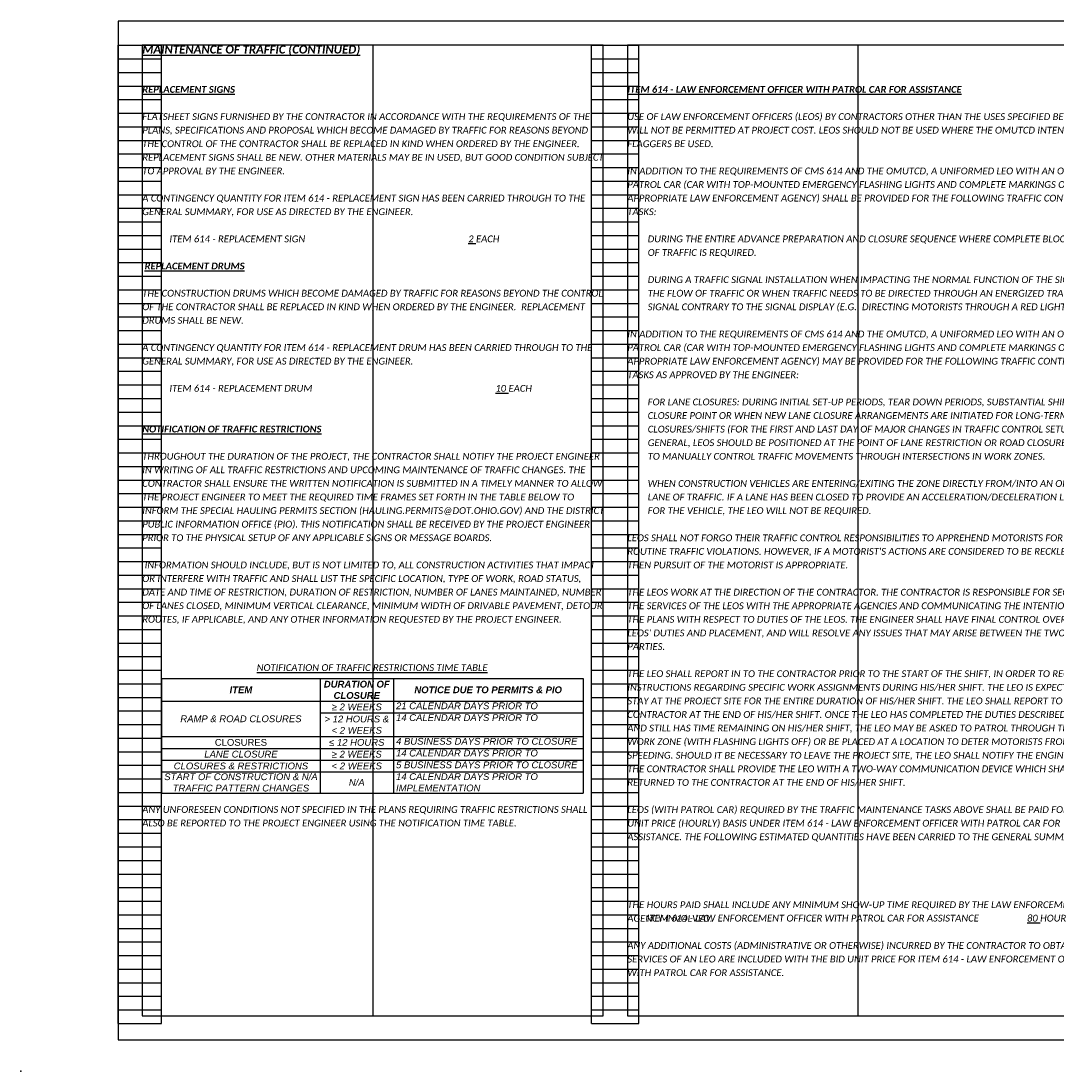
# Model space of a CAD drawing. Header units: feet. Extents: x 264.3 to 363.7, y -0.6 to 38.8.
# Tile 3 of 6: x 297.7 to 319.1, y -0.6 to 21. Entities that reach past the tile are written whole.
import ezdxf

# ---------------------------------------------------------------- set-up
doc = ezdxf.new("R2010")
doc.units = ezdxf.units.FT
doc.header["$MEASUREMENT"] = 0
doc.layers.add('0_Mview', color=8, linetype='Continuous', plot=False)
doc.layers.add('0_VIEW', color=7, linetype='Continuous', plot=False)
doc.layers.add('SH_Text', color=7, linetype='Continuous')
doc.layers.add('TX_P_1', color=7, linetype='Continuous')
doc.styles.add('Label - LeftTop', font='ariali.ttf', dxfattribs={"height": 0.14})
doc.styles.add('P_Slanted_Normal', font='calibrii.ttf', dxfattribs={"height": 0.14})
doc.styles.add('P_Slanted_Subtitle', font='calibrii.ttf', dxfattribs={"height": 0.17})
doc.styles.get("Standard").update_dxf_attribs({"font": 'arial.ttf'})

# ---------------------------------------------------------------- blocks, each defined once
blk = doc.blocks.new('3COL')
at = {"layer": '0_VIEW', "color": 3, "linetype": 'Continuous'}
for p, q in [((2, 0.98), (2, 21.14)), ((2, 21.14), (2.9, 21.14)), ((2.9, 0.98), (2.9, 21.14)), ((11.76, 0.98), (11.76, 21.14)), ((11.76, 21.14), (12.74, 21.14)), ((12.74, 0.98), (12.74, 21.14)), ((2, 20.86), (2.9, 20.86)), ((11.76, 20.86), (12.74, 20.86)), ((2, 20.58), (2.9, 20.58)), ((11.76, 20.58), (12.74, 20.58)), ((2, 20.3), (2.9, 20.3)), ((11.76, 20.3), (12.74, 20.3)), ((2, 20.02), (2.9, 20.02)), ((11.76, 20.02), (12.74, 20.02)), ((2, 19.74), (2.9, 19.74)), ((11.76, 19.74), (12.74, 19.74)), ((2, 19.46), (2.9, 19.46)), ((11.76, 19.46), (12.74, 19.46)), ((2, 19.18), (2.9, 19.18)), ((11.76, 19.18), (12.74, 19.18)), ((2, 18.9), (2.9, 18.9)), ((11.76, 18.9), (12.74, 18.9)), ((2, 18.62), (2.9, 18.62)), ((11.76, 18.62), (12.74, 18.62)), ((2, 18.34), (2.9, 18.34)), ((11.76, 18.34), (12.74, 18.34)), ((2, 18.06), (2.9, 18.06)), ((11.76, 18.06), (12.74, 18.06)), ((2, 17.78), (2.9, 17.78)), ((11.76, 17.78), (12.74, 17.78)), ((2, 17.5), (2.9, 17.5)), ((11.76, 17.5), (12.74, 17.5)), ((2, 17.22), (2.9, 17.22)), ((11.76, 17.22), (12.74, 17.22)), ((2, 16.94), (2.9, 16.94)), ((11.76, 16.94), (12.74, 16.94)), ((2, 16.66), (2.9, 16.66)), ((11.76, 16.66), (12.74, 16.66)), ((2, 16.38), (2.9, 16.38)), ((11.76, 16.38), (12.74, 16.38)), ((2, 16.1), (2.9, 16.1)), ((11.76, 16.1), (12.74, 16.1)), ((2, 15.82), (2.9, 15.82)), ((11.76, 15.82), (12.74, 15.82)), ((2, 15.54), (2.9, 15.54)), ((11.76, 15.54), (12.74, 15.54)), ((2, 15.26), (2.9, 15.26)), ((11.76, 15.26), (12.74, 15.26)), ((2, 14.98), (2.9, 14.98)), ((11.76, 14.98), (12.74, 14.98)), ((2, 14.7), (2.9, 14.7)), ((11.76, 14.7), (12.74, 14.7)), ((2, 14.42), (2.9, 14.42)), ((11.76, 14.42), (12.74, 14.42)), ((2, 14.14), (2.9, 14.14)), ((11.76, 14.14), (12.74, 14.14)), ((2, 13.86), (2.9, 13.86)), ((11.76, 13.86), (12.74, 13.86)), ((2, 13.58), (2.9, 13.58)), ((11.76, 13.58), (12.74, 13.58)), ((2, 13.3), (2.9, 13.3)), ((11.76, 13.3), (12.74, 13.3)), ((2, 13.02), (2.9, 13.02)), ((11.76, 13.02), (12.74, 13.02)), ((2, 12.74), (2.9, 12.74)), ((11.76, 12.74), (12.74, 12.74)), ((2, 12.46), (2.9, 12.46)), ((11.76, 12.46), (12.74, 12.46)), ((2, 12.18), (2.9, 12.18)), ((11.76, 12.18), (12.74, 12.18)), ((2, 11.9), (2.9, 11.9)), ((11.76, 11.9), (12.74, 11.9)), ((2, 11.62), (2.9, 11.62)), ((11.76, 11.62), (12.74, 11.62)), ((2, 11.34), (2.9, 11.34)), ((11.76, 11.34), (12.74, 11.34)), ((2, 11.06), (2.9, 11.06)), ((11.76, 11.06), (12.74, 11.06)), ((2, 10.78), (2.9, 10.78)), ((11.76, 10.78), (12.74, 10.78)), ((2, 10.5), (2.9, 10.5)), ((11.76, 10.5), (12.74, 10.5)), ((2, 10.22), (2.9, 10.22)), ((11.76, 10.22), (12.74, 10.22)), ((2, 9.94), (2.9, 9.94)), ((11.76, 9.94), (12.74, 9.94)), ((2, 9.66), (2.9, 9.66)), ((11.76, 9.66), (12.74, 9.66)), ((2, 9.38), (2.9, 9.38)), ((11.76, 9.38), (12.74, 9.38)), ((2, 9.1), (2.9, 9.1)), ((11.76, 9.1), (12.74, 9.1)), ((2, 8.82), (2.9, 8.82)), ((11.76, 8.82), (12.74, 8.82)), ((2, 8.54), (2.9, 8.54)), ((11.76, 8.54), (12.74, 8.54)), ((2, 8.26), (2.9, 8.26)), ((11.76, 8.26), (12.74, 8.26)), ((2, 7.98), (2.9, 7.98)), ((11.76, 7.98), (12.74, 7.98)), ((2, 7.7), (2.9, 7.7)), ((11.76, 7.7), (12.74, 7.7)), ((2, 7.42), (2.9, 7.42)), ((11.76, 7.42), (12.74, 7.42)), ((2, 7.14), (2.9, 7.14)), ((11.76, 7.14), (12.74, 7.14)), ((2, 6.86), (2.9, 6.86)), ((11.76, 6.86), (12.74, 6.86)), ((2, 6.58), (2.9, 6.58)), ((11.76, 6.58), (12.74, 6.58)), ((2, 6.3), (2.9, 6.3)), ((11.76, 6.3), (12.74, 6.3)), ((2, 6.02), (2.9, 6.02)), ((11.76, 6.02), (12.74, 6.02)), ((2, 5.74), (2.9, 5.74)), ((11.76, 5.74), (12.74, 5.74)), ((2, 5.46), (2.9, 5.46)), ((11.76, 5.46), (12.74, 5.46)), ((2, 5.18), (2.9, 5.18)), ((11.76, 5.18), (12.74, 5.18)), ((2, 4.9), (2.9, 4.9)), ((11.76, 4.9), (12.74, 4.9)), ((2, 4.62), (2.9, 4.62)), ((11.76, 4.62), (12.74, 4.62)), ((2, 4.34), (2.9, 4.34)), ((11.76, 4.34), (12.74, 4.34)), ((2, 4.06), (2.9, 4.06)), ((11.76, 4.06), (12.74, 4.06)), ((2, 3.78), (2.9, 3.78)), ((11.76, 3.78), (12.74, 3.78)), ((2, 3.5), (2.9, 3.5)), ((11.76, 3.5), (12.74, 3.5)), ((2, 3.22), (2.9, 3.22)), ((11.76, 3.22), (12.74, 3.22)), ((2, 2.94), (2.9, 2.94)), ((11.76, 2.94), (12.74, 2.94)), ((2, 2.66), (2.9, 2.66)), ((11.76, 2.66), (12.74, 2.66)), ((2, 2.38), (2.9, 2.38)), ((11.76, 2.38), (12.74, 2.38)), ((2, 2.1), (2.9, 2.1)), ((11.76, 2.1), (12.74, 2.1)), ((2, 1.82), (2.9, 1.82)), ((11.76, 1.82), (12.74, 1.82)), ((2, 1.54), (2.9, 1.54)), ((11.76, 1.54), (12.74, 1.54)), ((2, 1.26), (2.9, 1.26)), ((11.76, 1.26), (12.74, 1.26)), ((2, 0.98), (2.9, 0.98)), ((11.76, 0.98), (12.74, 0.98))]:
    blk.add_line(p, q, dxfattribs=at)
at = {"layer": '0_VIEW', "color": 3}
blk.add_lwpolyline([(2, 0.64), (32.5, 0.64), (32.5, 21.64), (2, 21.64)], close=True, dxfattribs=at)
at = {"layer": '0_VIEW', "color": 3, "linetype": 'Continuous'}
blk.add_point((0, 0), dxfattribs=at)
blk = doc.blocks.new('*T2043')
at = {"layer": 'SH_Text', "transparency": 16777216}
for p, q in [((0, 0), (8.687, 0)), ((0, 0), (0, -2.358)), ((3.268, 0), (3.268, -2.358)), ((4.776, 0), (4.776, -2.358)), ((8.687, 0), (8.687, -2.358)), ((0, -0.462), (8.687, -0.462)), ((3.268, -0.705), (8.687, -0.705)), ((0, -1.193), (8.687, -1.193)), ((0, -1.436), (8.687, -1.436)), ((0, -1.678), (8.687, -1.678)), ((0, -1.921), (8.687, -1.921)), ((0, -2.358), (8.687, -2.358))]:
    blk.add_line(p, q, dxfattribs=at)
at = {"layer": 'SH_Text', "color": 0, "transparency": 16777216, "char_height": 0.14, "style": 'Label - LeftTop'}
for s, insert, width, attachment_point in [('{\\fArial|b1|i1|c0|p39;ITEM}', (1.634, -0.231), 3.1564, 5), ('{\\fArial|b1|i1|c0|p39;DURATION OF CLOSURE}', (4.022, -0.231), 1.3957, 5), ('{\\fArial|b1|i1|c0|p39;NOTICE DUE TO PERMITS & PIO}', (6.731, -0.231), 3.79866, 5), ('≥ 2 WEEKS', (4.022, -0.583), 1.3957, 5), ('21 CALENDAR DAYS PRIOR TO', (4.832, -0.49), 3.79866, 1), ('RAMP & ROAD CLOSURES', (1.634, -0.828), 3.1564, 5), ('> 12 HOURS & < 2 WEEKS', (4.022, -0.949), 1.3957, 5), ('14 CALENDAR DAYS PRIOR TO', (4.832, -0.733), 3.79866, 1), ('≤ 12 HOURS', (4.022, -1.314), 1.3957, 5), ('4 BUSINESS DAYS PRIOR TO CLOSURE', (4.832, -1.221), 3.79866, 1), ('LANE CLOSURE', (1.634, -1.557), 3.1564, 5), ('≥ 2 WEEKS', (4.022, -1.557), 1.3957, 5), ('14 CALENDAR DAYS PRIOR TO', (4.832, -1.464), 3.79866, 1), ('CLOSURES & RESTRICTIONS', (1.634, -1.8), 3.1564, 5), ('< 2 WEEKS', (4.022, -1.8), 1.3957, 5), ('5 BUSINESS DAYS PRIOR TO CLOSURE', (4.832, -1.706), 3.79866, 1), ('START OF CONSTRUCTION & N/A TRAFFIC PATTERN CHANGES', (1.634, -2.139), 3.1564, 5), ('14 CALENDAR DAYS PRIOR TO IMPLEMENTATION', (4.832, -1.949), 3.79866, 1), ('N/A', (4.022, -2.139), 1.3957, 5)]:
    blk.add_mtext(s, dxfattribs=dict(at, insert=insert, width=width, attachment_point=attachment_point))
at = {"layer": 'SH_Text', "color": 0, "transparency": 16777216, "insert": (1.634, -1.314), "char_height": 0.14, "width": 3.1564, "attachment_point": 5}
blk.add_mtext('CLOSURES', dxfattribs=at)

msp = doc.modelspace()

# ---------------------------------------------------------------- linework, layer by layer
at = {"layer": '0_VIEW'}
for p, q in [((304.995, 20.5), (304.995, 0.5)), ((314.995, 20.5), (314.995, 0.5))]:
    msp.add_line(p, q, dxfattribs=at)
for points in [[(300.245, 0.5), (309.745, 0.5), (309.745, 20.5), (300.245, 20.5)], [(310.245, 0.5), (319.745, 0.5), (319.745, 20.5), (310.245, 20.5)]]:
    msp.add_lwpolyline(points, close=True, dxfattribs=at)

# ---------------------------------------------------------------- block references
msp.add_blockref('*T2043', (300.645, 7.446))
at = {"layer": '0_Mview'}
msp.add_blockref('3COL', (297.745, -0.64), dxfattribs=at)

# ---------------------------------------------------------------- texts
at = {"layer": 'SH_Text', "char_height": 0.14, "attachment_point": 1, "line_spacing_factor": 1.2, "style": 'P_Slanted_Normal'}
for s, insert, width in [('FLATSHEET SIGNS FURNISHED BY THE CONTRACTOR IN ACCORDANCE WITH THE REQUIREMENTS OF THE PLANS, SPECIFICATIONS AND PROPOSAL WHICH BECOME DAMAGED BY TRAFFIC FOR REASONS BEYOND THE CONTROL OF THE CONTRACTOR SHALL BE REPLACED IN KIND WHEN ORDERED BY THE ENGINEER. REPLACEMENT SIGNS SHALL BE NEW. OTHER MATERIALS MAY BE IN USED, BUT GOOD CONDITION SUBJECT TO APPROVAL BY THE ENGINEER.\\P\\PA CONTINGENCY QUANTITY FOR ITEM 614 - REPLACEMENT SIGN HAS BEEN CARRIED THROUGH TO THE GENERAL SUMMARY, FOR USE AS DIRECTED BY THE ENGINEER. \\P\\P^I{\\C142;ITEM 614 - REPLACEMENT SIGN^I^I}^I^I^I^I^I{\\L\\C1;2} {\\C142;EACH}', (300.245, 19.1), 9.5), ("USE OF LAW ENFORCEMENT OFFICERS (LEOS) BY CONTRACTORS OTHER THAN THE USES SPECIFIED BELOW WILL NOT BE PERMITTED AT PROJECT COST. LEOS SHOULD NOT BE USED WHERE THE OMUTCD INTENDS THAT FLAGGERS BE USED.\\P\\PIN ADDITION TO THE REQUIREMENTS OF CMS 614 AND THE OMUTCD, A UNIFORMED LEO WITH AN OFFICIAL PATROL CAR (CAR WITH TOP-MOUNTED EMERGENCY FLASHING LIGHTS AND COMPLETE MARKINGS OF THE APPROPRIATE LAW ENFORCEMENT AGENCY) SHALL BE PROVIDED FOR THE FOLLOWING TRAFFIC CONTROL TASKS:\\P\\P\\pxl3;DURING THE ENTIRE ADVANCE PREPARATION AND CLOSURE SEQUENCE WHERE COMPLETE BLOCKAGE OF TRAFFIC IS REQUIRED.\\P\\PDURING A TRAFFIC SIGNAL INSTALLATION WHEN IMPACTING THE NORMAL FUNCTION OF THE SIGNAL OR THE FLOW OF TRAFFIC OR WHEN TRAFFIC NEEDS TO BE DIRECTED THROUGH AN ENERGIZED TRAFFIC SIGNAL CONTRARY TO THE SIGNAL DISPLAY (E.G., DIRECTING MOTORISTS THROUGH A RED LIGHT).\\P\\pl0;\\PIN ADDITION TO THE REQUIREMENTS OF CMS 614 AND THE OMUTCD, A UNIFORMED LEO WITH AN OFFICIAL PATROL CAR (CAR WITH TOP-MOUNTED EMERGENCY FLASHING LIGHTS AND COMPLETE MARKINGS OF THE APPROPRIATE LAW ENFORCEMENT AGENCY) MAY BE PROVIDED FOR THE FOLLOWING TRAFFIC CONTROL TASKS AS APPROVED BY THE ENGINEER:\\P\\pl3;\\PFOR LANE CLOSURES: DURING INITIAL SET-UP PERIODS, TEAR DOWN PERIODS, SUBSTANTIAL SHIFTS OF A CLOSURE POINT OR WHEN NEW LANE CLOSURE ARRANGEMENTS ARE INITIATED FOR LONG-TERM LANE CLOSURES/SHIFTS (FOR THE FIRST AND LAST DAY OF MAJOR CHANGES IN TRAFFIC CONTROL SETUP). IN GENERAL, LEOS SHOULD BE POSITIONED AT THE POINT OF LANE RESTRICTION OR ROAD CLOSURE AND TO MANUALLY CONTROL TRAFFIC MOVEMENTS THROUGH INTERSECTIONS IN WORK ZONES.\\P\\PWHEN CONSTRUCTION VEHICLES ARE ENTERING/EXITING THE ZONE DIRECTLY FROM/INTO AN OPEN LANE OF TRAFFIC. IF A LANE HAS BEEN CLOSED TO PROVIDE AN ACCELERATION/DECELERATION LANE FOR THE VEHICLE, THE LEO WILL NOT BE REQUIRED.\\P\\pl0;\\PLEOS SHALL NOT FORGO THEIR TRAFFIC CONTROL RESPONSIBILITIES TO APPREHEND MOTORISTS FOR ROUTINE TRAFFIC VIOLATIONS. HOWEVER, IF A MOTORIST'S ACTIONS ARE CONSIDERED TO BE RECKLESS, THEN PURSUIT OF THE MOTORIST IS APPROPRIATE.\\P\\PTHE LEOS WORK AT THE DIRECTION OF THE CONTRACTOR. THE CONTRACTOR IS RESPONSIBLE FOR SECURING THE SERVICES OF THE LEOS WITH THE APPROPRIATE AGENCIES AND COMMUNICATING THE INTENTIONS OF THE PLANS WITH RESPECT TO DUTIES OF THE LEOS. THE ENGINEER SHALL HAVE FINAL CONTROL OVER THE LEOS' DUTIES AND PLACEMENT, AND WILL RESOLVE ANY ISSUES THAT MAY ARISE BETWEEN THE TWO PARTIES.\\P\\PTHE LEO SHALL REPORT IN TO THE CONTRACTOR PRIOR TO THE START OF THE SHIFT, IN ORDER TO RECEIVE INSTRUCTIONS REGARDING SPECIFIC WORK ASSIGNMENTS DURING HIS/HER SHIFT. THE LEO IS EXPECTED TO STAY AT THE PROJECT SITE FOR THE ENTIRE DURATION OF HIS/HER SHIFT. THE LEO SHALL REPORT TO THE CONTRACTOR AT THE END OF HIS/HER SHIFT. ONCE THE LEO HAS COMPLETED THE DUTIES DESCRIBED ABOVE AND STILL HAS TIME REMAINING ON HIS/HER SHIFT, THE LEO MAY BE ASKED TO PATROL THROUGH THE WORK ZONE (WITH FLASHING LIGHTS OFF) OR BE PLACED AT A LOCATION TO DETER MOTORISTS FROM SPEEDING. SHOULD IT BE NECESSARY TO LEAVE THE PROJECT SITE, THE LEO SHALL NOTIFY THE ENGINEER.  THE CONTRACTOR SHALL PROVIDE THE LEO WITH A TWO-WAY COMMUNICATION DEVICE WHICH SHALL BE RETURNED TO THE CONTRACTOR AT THE END OF HIS/HER SHIFT.\\P\\PLEOS (WITH PATROL CAR) REQUIRED BY THE TRAFFIC MAINTENANCE TASKS ABOVE SHALL BE PAID FOR ON A UNIT PRICE (HOURLY) BASIS UNDER ITEM 614 - LAW ENFORCEMENT OFFICER WITH PATROL CAR FOR ASSISTANCE. THE FOLLOWING ESTIMATED QUANTITIES HAVE BEEN CARRIED TO THE GENERAL SUMMARY.\\P\\P\\P\\P\\PTHE HOURS PAID SHALL INCLUDE ANY MINIMUM SHOW-UP TIME REQUIRED BY THE LAW ENFORCEMENT AGENCY INVOLVED.\\P\\PANY ADDITIONAL COSTS (ADMINISTRATIVE OR OTHERWISE) INCURRED BY THE CONTRACTOR TO OBTAIN THE SERVICES OF AN LEO ARE INCLUDED WITH THE BID UNIT PRICE FOR ITEM 614 - LAW ENFORCEMENT OFFICER WITH PATROL CAR FOR ASSISTANCE.", (310.245, 19.1), 9.75), ('THE CONSTRUCTION DRUMS WHICH BECOME DAMAGED BY TRAFFIC FOR REASONS BEYOND THE CONTROL OF THE CONTRACTOR SHALL BE REPLACED IN KIND WHEN ORDERED BY THE ENGINEER.  REPLACEMENT DRUMS SHALL BE NEW.\\P\\PA CONTINGENCY QUANTITY FOR ITEM 614 - REPLACEMENT DRUM HAS BEEN CARRIED THROUGH TO THE GENERAL SUMMARY, FOR USE AS DIRECTED BY THE ENGINEER. \\P\\P{\\C142;^IITEM 614 - REPLACEMENT DRUM} ^I^I^I^I^I^I^I{\\L\\C1;10\\l\\C142; EACH}', (300.245, 15.46), 9.5), ('THROUGHOUT THE DURATION OF THE PROJECT, THE CONTRACTOR SHALL NOTIFY THE PROJECT ENGINEER IN WRITING OF ALL TRAFFIC RESTRICTIONS AND UPCOMING MAINTENANCE OF TRAFFIC CHANGES. THE CONTRACTOR SHALL ENSURE THE WRITTEN NOTIFICATION IS SUBMITTED IN A TIMELY MANNER TO ALLOW THE PROJECT ENGINEER TO MEET THE REQUIRED TIME FRAMES SET FORTH IN THE TABLE BELOW TO INFORM THE SPECIAL HAULING PERMITS SECTION (HAULING.PERMITS@DOT.OHIO.GOV) AND THE DISTRICT PUBLIC INFORMATION OFFICE (PIO). THIS NOTIFICATION SHALL BE RECEIVED BY THE PROJECT ENGINEER PRIOR TO THE PHYSICAL SETUP OF ANY APPLICABLE SIGNS OR MESSAGE BOARDS. \\P\\P INFORMATION SHOULD INCLUDE, BUT IS NOT LIMITED TO, ALL CONSTRUCTION ACTIVITIES THAT IMPACT OR INTERFERE WITH TRAFFIC AND SHALL LIST THE SPECIFIC LOCATION, TYPE OF WORK, ROAD STATUS, DATE AND TIME OF RESTRICTION, DURATION OF RESTRICTION, NUMBER OF LANES MAINTAINED, NUMBER OF LANES CLOSED, MINIMUM VERTICAL CLEARANCE, MINIMUM WIDTH OF DRIVABLE PAVEMENT, DETOUR ROUTES, IF APPLICABLE, AND ANY OTHER INFORMATION REQUESTED BY THE PROJECT ENGINEER.', (300.245, 12.1), 9.5), ('{\\fCalibri|b0|i1|c0|p39;\\L\\C256;\\c0;NOTIFICATION OF TRAFFIC RESTRICTIONS TIME TABLE}', (302.604, 7.744), 9.5), ('ANY UNFORESEEN CONDITIONS NOT SPECIFIED IN THE PLANS REQUIRING TRAFFIC RESTRICTIONS SHALL ALSO BE REPORTED TO THE PROJECT ENGINEER USING THE NOTIFICATION TIME TABLE.', (300.245, 4.82), 9.5)]:
    msp.add_mtext(s, dxfattribs=dict(at, insert=insert, width=width))
at = {"layer": 'TX_P_1', "color": 3, "width": 9.5, "attachment_point": 1}
for s, insert, char_height, style in [('{\\fCalibri|b1|i1|c0|p34;\\LMAINTENANCE OF TRAFFIC (CONTINUED)}', (300.245, 20.5), 0.17, 'P_Slanted_Subtitle'), ('{\\fCalibri|b1|i1|c0|p34;\\LNOTIFICATION OF TRAFFIC RESTRICTIONS}', (300.245, 12.66), 0.14, 'P_Slanted_Normal')]:
    msp.add_mtext(s, dxfattribs=dict(at, insert=insert, char_height=char_height, style=style))
at = {"layer": 'TX_P_1', "color": 3, "char_height": 0.14, "width": 8.99494, "attachment_point": 1, "line_spacing_factor": 1.2, "style": 'P_Slanted_Normal'}
for s, insert in [('{\\fCalibri|b1|i1|c0|p34;\\LREPLACEMENT SIGNS}', (300.245, 19.66)), ('{\\fCalibri|b1|i1|c0|p34;\\LITEM 614 - LAW ENFORCEMENT OFFICER WITH PATROL CAR FOR ASSISTANCE}', (310.245, 19.66)), ('{\\fCalibri|b1|i1|c0|p34;\\L REPLACEMENT DRUMS}', (300.245, 16.02))]:
    msp.add_mtext(s, dxfattribs=dict(at, insert=insert))
at = {"layer": 'TX_P_1', "insert": (310.085, 2.58), "char_height": 0.14, "width": 9.87482, "attachment_point": 1, "line_spacing_factor": 1.2, "style": 'P_Slanted_Normal'}
msp.add_mtext('{\\C142;^IITEM 614 - LAW ENFORCEMENT OFFICER WITH PATROL CAR FOR ASSISTANCE ^I^I\\L\\C1;80\\l\\C142; HOUR}', dxfattribs=at)

doc.saveas('drawing.dxf')
